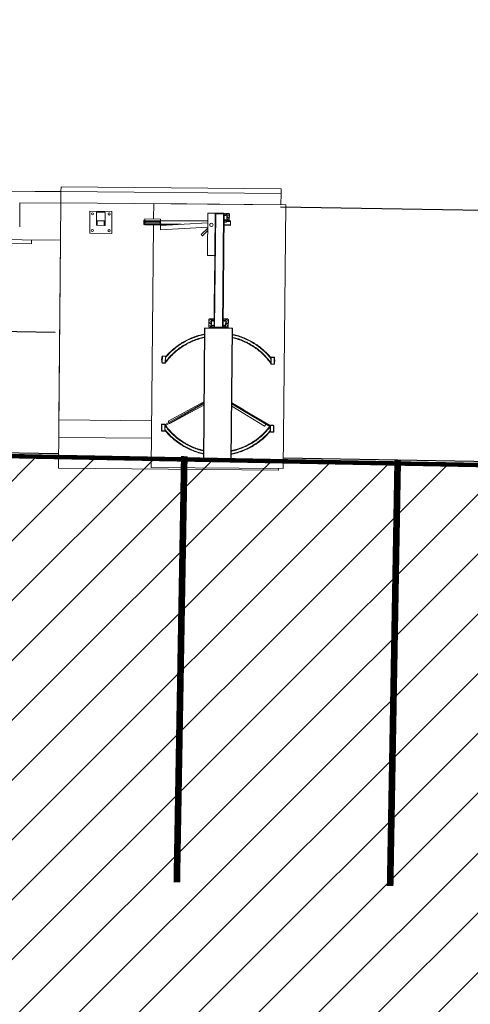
# Model space of a CAD drawing. Header units: millimetres. Extents: x 573132 to 957048, y 21042 to 318066.
# Tile 18 of 256: x 860482 to 865549, y 126597 to 137685. Entities that reach past the tile are written whole.
import ezdxf

# ---------------------------------------------------------------- set-up
doc = ezdxf.new("R2010")
doc.units = ezdxf.units.MM
doc.header["$LTSCALE"] = 2000
for name, color, linetype in [('_NIBSC_A-kerb', 7, 'Continuous'), ('_NIBSC_A_parking-bays', 7, 'Continuous'), ('_NIBSC_FM trees 3metre zone', 210, 'Continuous'), ('_NIBSC_Security_Main-Gate', 7, 'Continuous')]:
    doc.layers.add(name, color=color, linetype=linetype)

# ---------------------------------------------------------------- blocks, each defined once
blk = doc.blocks.new('A$Cf9287a8b')
at = {"layer": '_NIBSC_Security_Main-Gate', "lineweight": 18}
for points in [[(-4251, 2707), (-4251, 6201), (-4248, 6205), (-4251, 6201)], [(-4251, 4036), (-4298, 4036), (-4298, 3036), (-4298, 4036)], [(-3702, 3302), (-3702, 2707)], [(-4106, 3172), (-3832, 3172)], [(-4106, 3172), (-3832, 3172)], [(-3832, 3172), (-3832, 2707)], [(-3832, 3172), (-3832, 2707)], [(-4251, 3036), (-4298, 3036)], [(-3698, 3036), (-3698, 2707)], [(-6848, 208), (-6847, 2708)], [(-6847, 2708), (-4251, 2707)], [(-6297, 2708), (-4251, 2707), (-6847, 2708), (-4251, 2707)], [(-6297, 1654), (-6297, 2708), (-6497, 2708), (-6297, 2708)], [(-6497, 1654), (-6497, 2708)], [(-6297, 1654), (-6297, 2708), (-6497, 2708), (-6297, 2708)], [(-6297, 2708), (-3827, 2707), (-3828, 207), (-3827, 2707)], [(-3828, 207), (-3698, 207), (-3697, 2707), (-3698, 207), (-3648, 207), (-3698, 207), (-3697, 2707), (-3698, 207)], [(-3828, 207), (-3827, 2707)], [(-3827, 2707), (-3697, 2707)], [(-3698, 2707), (-3647, 2707)], [(-3698, 2707), (-3697, 2707)], [(-3647, 2706), (-3648, 207), (-3647, 2707), (-3648, 207)], [(-4170, 2377), (-4170, 2127)], [(-3920, 2377), (-4170, 2377)], [(-3920, 2127), (-3920, 2377)], [(-4030, 2302), (-4080, 2302)], [(-4080, 2302), (-4080, 2302), (-4080, 2302), (-4080, 2301), (-4080, 2299), (-4080, 2298), (-4080, 2296), (-4080, 2294), (-4080, 2292), (-4080, 2294), (-4080, 2296), (-4080, 2298), (-4080, 2299), (-4080, 2301), (-4080, 2302), (-4080, 2302)], [(-4080, 2292), (-4030, 2292)], [(-4080, 2292), (-4080, 2212), (-4030, 2212), (-4080, 2212)], [(-4030, 2294), (-4030, 2296), (-4030, 2298), (-4030, 2299), (-4030, 2301), (-4030, 2302), (-4030, 2302), (-4030, 2302), (-4030, 2302), (-4030, 2302), (-4030, 2301), (-4030, 2299), (-4030, 2298), (-4030, 2296)], [(-4028, 2300), (-4029, 2299), (-4029, 2297), (-4030, 2296), (-4030, 2294), (-4030, 2296), (-4029, 2297), (-4029, 2299)], [(-4030, 2294), (-4030, 2210), (-4030, 2208), (-4030, 2207), (-4030, 2205), (-4030, 2204), (-4030, 2203), (-4030, 2202), (-4030, 2202), (-4030, 2202), (-4030, 2203), (-4030, 2204), (-4030, 2205), (-4030, 2207), (-4030, 2208), (-4030, 2210)], [(-4028, 2204), (-4028, 2300)], [(-4028, 2300), (-3932, 2300)], [(-4022, 2302), (-4024, 2302), (-4025, 2302), (-4026, 2301), (-4027, 2300), (-4026, 2301), (-4025, 2302), (-4024, 2302)], [(-3938, 2302), (-4022, 2302)], [(-3933, 2300), (-3934, 2301), (-3935, 2302), (-3936, 2302), (-3938, 2302), (-3936, 2302), (-3935, 2302), (-3934, 2301)], [(-3930, 2294), (-3930, 2296), (-3931, 2297), (-3931, 2299), (-3932, 2300), (-3931, 2299), (-3931, 2297), (-3930, 2296)], [(-3932, 2300), (-3932, 2204)], [(-3930, 2210), (-3930, 2294)], [(-4080, 2212), (-4080, 2210), (-4080, 2209), (-4080, 2207), (-4080, 2205), (-4080, 2204), (-4080, 2203), (-4080, 2203), (-4080, 2202), (-4080, 2203), (-4080, 2203), (-4080, 2204), (-4080, 2205), (-4080, 2207), (-4080, 2209), (-4080, 2210)], [(-4080, 2202), (-4030, 2202)], [(-4030, 2210), (-4030, 2209), (-4029, 2207), (-4029, 2206), (-4028, 2205), (-4029, 2206), (-4029, 2207), (-4030, 2209)], [(-3932, 2204), (-4028, 2204)], [(-4027, 2204), (-4026, 2204), (-4025, 2203), (-4024, 2202), (-4022, 2202), (-4024, 2202), (-4025, 2203), (-4026, 2204)], [(-4022, 2202), (-3938, 2202)], [(-3938, 2202), (-3936, 2202), (-3935, 2203), (-3934, 2204), (-3933, 2204), (-3934, 2204), (-3935, 2203), (-3936, 2202)], [(-3932, 2205), (-3931, 2206), (-3931, 2207), (-3930, 2209), (-3930, 2210), (-3930, 2209), (-3931, 2207), (-3931, 2206)], [(-4170, 2127), (-3920, 2127)], [(-4072, 1577), (-4071, 1747), (-4071, 1748), (-4071, 1749), (-4071, 1750), (-4071, 1751), (-4071, 1751), (-4071, 1752), (-4071, 1752), (-4071, 1752), (-4071, 1752), (-4071, 1752), (-4071, 1751), (-4071, 1751), (-4071, 1750), (-4071, 1749), (-4071, 1748), (-4071, 1747)], [(-4066, 1752), (-4071, 1752)], [(-4067, 1577), (-4066, 1747), (-4071, 1747), (-4066, 1747)], [(-4060, 1762), (-4061, 1762), (-4062, 1762), (-4064, 1761), (-4065, 1760), (-4065, 1759), (-4066, 1758), (-4066, 1757), (-4066, 1756), (-4066, 1757), (-4066, 1758), (-4065, 1759), (-4065, 1760), (-4064, 1761), (-4062, 1762), (-4061, 1762)], [(-4066, 1747), (-4066, 1748), (-4066, 1749), (-4066, 1750), (-4066, 1751), (-4066, 1751), (-4066, 1752), (-4066, 1752), (-4066, 1752), (-4066, 1756), (-4066, 1752), (-4066, 1752), (-4066, 1752), (-4066, 1751), (-4066, 1751), (-4066, 1750), (-4066, 1749), (-4066, 1748)], [(-4063, 1570), (-4064, 1571), (-4063, 1754), (-4064, 1571)], [(-4063, 1570), (-4062, 1755), (-4063, 1754), (-4062, 1755), (-4052, 1755), (-4062, 1755)], [(-4060, 1762), (-4023, 1762)], [(-4023, 1762), (-4060, 1762)], [(-4060, 1762), (-4060, 1755)], [(-4052, 1755), (-4053, 1570)], [(-4051, 1754), (-4052, 1755)], [(-4052, 1582), (-4051, 1742), (-4051, 1744), (-4051, 1746), (-4051, 1747), (-4051, 1746), (-4051, 1744), (-4051, 1742)], [(-4051, 1747), (-4051, 1754)], [(-4041, 1752), (-4051, 1752)], [(-4042, 1582), (-4041, 1742), (-4051, 1742), (-4041, 1742)], [(-4031, 1752), (-4033, 1752), (-4035, 1752), (-4037, 1752), (-4038, 1752), (-4040, 1752), (-4041, 1752), (-4041, 1752), (-4041, 1752), (-4041, 1752), (-4041, 1752), (-4041, 1751), (-4041, 1749), (-4041, 1748), (-4041, 1746), (-4041, 1744), (-4041, 1742), (-4041, 1744), (-4041, 1746), (-4041, 1748), (-4041, 1749), (-4041, 1751), (-4041, 1752), (-4041, 1752), (-4041, 1752), (-4041, 1752), (-4041, 1752), (-4040, 1752), (-4038, 1752), (-4037, 1752), (-4035, 1752), (-4033, 1752)], [(-4021, 1752), (-4031, 1752), (-4032, 1572), (-4031, 1752)], [(-4023, 1762), (-4022, 1762), (-4020, 1762), (-4019, 1761), (-4018, 1760), (-4018, 1759), (-4017, 1758), (-4017, 1757), (-4016, 1756), (-4017, 1757), (-4017, 1758), (-4018, 1759), (-4018, 1760), (-4019, 1761), (-4020, 1762), (-4022, 1762)], [(-4023, 1762), (-4023, 1752)], [(-4001, 1752), (-4002, 1752), (-4002, 1752), (-4003, 1752), (-4005, 1752), (-4006, 1752), (-4008, 1752), (-4011, 1752), (-4013, 1752), (-4016, 1752), (-4019, 1752), (-4021, 1752), (-4022, 1572), (-4021, 1752), (-4019, 1752), (-4016, 1752), (-4013, 1752), (-4011, 1752), (-4008, 1752), (-4006, 1752), (-4005, 1752), (-4003, 1752), (-4002, 1752), (-4002, 1752)], [(-4016, 1756), (-4016, 1752)], [(-4002, 1572), (-4001, 1752)], [(-6829, 155), (-6828, 1655)], [(-6828, 1655), (-4072, 1652)], [(-4076, 1575), (-4126, 1572)], [(-4126, 1572), (-4090, 1037)], [(-4040, 1037), (-4076, 1575)], [(-4067, 1577), (-4072, 1577)], [(-4072, 1577), (-4072, 1576), (-4072, 1575), (-4072, 1575), (-4072, 1574), (-4072, 1573), (-4072, 1573), (-4072, 1572), (-4072, 1572), (-4072, 1572), (-4072, 1573), (-4072, 1573), (-4072, 1574), (-4072, 1575), (-4072, 1575), (-4072, 1576)], [(-4072, 1572), (-4067, 1572)], [(-4067, 1572), (-4067, 1572), (-4067, 1573), (-4067, 1573), (-4067, 1574), (-4067, 1575), (-4067, 1575), (-4067, 1576), (-4067, 1577), (-4067, 1576), (-4067, 1575), (-4067, 1575), (-4067, 1574), (-4067, 1573), (-4067, 1573), (-4067, 1572)], [(-4067, 1572), (-4067, 1432)], [(-4053, 1570), (-4063, 1570)], [(-4060, 1570), (-4060, 1337)], [(-4053, 1570), (-4052, 1571)], [(-4042, 1582), (-4052, 1582)], [(-4052, 1571), (-4052, 1578), (-4052, 1578), (-4052, 1580), (-4052, 1582), (-4052, 1580), (-4052, 1578), (-4052, 1578)], [(-4032, 1572), (-4034, 1572), (-4035, 1572), (-4037, 1572), (-4039, 1572), (-4040, 1572), (-4041, 1572), (-4041, 1572), (-4042, 1572), (-4052, 1572), (-4042, 1572), (-4041, 1572), (-4041, 1572), (-4040, 1572), (-4039, 1572), (-4037, 1572), (-4035, 1572), (-4034, 1572)], [(-4042, 1572), (-4042, 1572), (-4042, 1573), (-4042, 1574), (-4042, 1575), (-4042, 1577), (-4042, 1578), (-4042, 1580), (-4042, 1582), (-4042, 1580), (-4042, 1578), (-4042, 1577), (-4042, 1575), (-4042, 1574), (-4042, 1573), (-4042, 1572)], [(-4022, 1572), (-4032, 1572)], [(-4023, 1572), (-4023, 1037)], [(-4002, 1572), (-4002, 1572), (-4002, 1572), (-4003, 1572), (-4005, 1572), (-4006, 1572), (-4008, 1572), (-4011, 1572), (-4013, 1572), (-4016, 1572), (-4019, 1572), (-4022, 1572), (-4019, 1572), (-4016, 1572), (-4013, 1572), (-4011, 1572), (-4008, 1572), (-4006, 1572), (-4005, 1572), (-4003, 1572), (-4002, 1572), (-4002, 1572)], [(-4017, 1572), (-4017, 1037)], [(-4002, 1652), (-3828, 1652), (-3829, 152), (-3828, 1652)], [(-6406, 1502), (-6419, 1491), (-6431, 1480), (-6444, 1469), (-6456, 1458), (-6467, 1446), (-6479, 1434), (-6490, 1421), (-6501, 1409), (-6512, 1396), (-6522, 1383), (-6532, 1370), (-6542, 1356), (-6551, 1343), (-6561, 1329), (-6570, 1315), (-6578, 1301), (-6587, 1286), (-6595, 1272), (-6602, 1257), (-6610, 1242), (-6617, 1227), (-6624, 1212), (-6630, 1197), (-6636, 1181), (-6642, 1165), (-6647, 1150), (-6652, 1134), (-6657, 1118), (-6661, 1102), (-6666, 1086), (-6669, 1070), (-6671, 1063), (-6669, 1070), (-6666, 1086), (-6661, 1102), (-6657, 1118), (-6652, 1134), (-6647, 1150), (-6642, 1165), (-6636, 1181), (-6630, 1197), (-6624, 1212), (-6617, 1227), (-6610, 1242), (-6602, 1257), (-6595, 1272), (-6587, 1286), (-6578, 1301), (-6570, 1315), (-6561, 1329), (-6551, 1343), (-6542, 1356), (-6532, 1370), (-6522, 1383), (-6512, 1396), (-6501, 1409), (-6490, 1421), (-6479, 1434), (-6467, 1446), (-6456, 1458), (-6444, 1469), (-6431, 1480), (-6419, 1491)], [(-6351, 1502), (-6364, 1492), (-6377, 1482), (-6390, 1472), (-6403, 1461), (-6415, 1450), (-6427, 1438), (-6438, 1427), (-6450, 1415), (-6461, 1403), (-6472, 1390), (-6483, 1378), (-6493, 1365), (-6503, 1352), (-6513, 1339), (-6522, 1325), (-6532, 1311), (-6540, 1298), (-6549, 1284), (-6557, 1269), (-6565, 1255), (-6573, 1240), (-6580, 1225), (-6587, 1210), (-6594, 1195), (-6600, 1180), (-6606, 1165), (-6611, 1149), (-6617, 1134), (-6622, 1118), (-6626, 1102), (-6630, 1086), (-6634, 1070), (-6636, 1063), (-6634, 1070), (-6630, 1086), (-6626, 1102), (-6622, 1118), (-6617, 1134), (-6611, 1149), (-6606, 1165), (-6600, 1180), (-6594, 1195), (-6587, 1210), (-6580, 1225), (-6573, 1240), (-6565, 1255), (-6557, 1269), (-6549, 1284), (-6540, 1298), (-6532, 1311), (-6522, 1325), (-6513, 1339), (-6503, 1352), (-6493, 1365), (-6483, 1378), (-6472, 1390), (-6461, 1403), (-6450, 1415), (-6438, 1427), (-6427, 1438), (-6415, 1450), (-6403, 1461), (-6390, 1472), (-6377, 1482), (-6364, 1492)], [(-6341, 1502), (-6354, 1493), (-6367, 1483), (-6380, 1472), (-6392, 1462), (-6404, 1451), (-6416, 1440), (-6428, 1429), (-6439, 1417), (-6450, 1406), (-6461, 1394), (-6472, 1381), (-6482, 1369), (-6492, 1356), (-6502, 1343), (-6511, 1330), (-6521, 1317), (-6530, 1303), (-6538, 1290), (-6547, 1276), (-6555, 1262), (-6562, 1247), (-6570, 1233), (-6577, 1218), (-6584, 1204), (-6590, 1189), (-6596, 1174), (-6602, 1159), (-6607, 1143), (-6612, 1128), (-6617, 1112), (-6621, 1097), (-6626, 1081), (-6629, 1065), (-6630, 1063), (-6629, 1065), (-6626, 1081), (-6621, 1097), (-6617, 1112), (-6612, 1128), (-6607, 1143), (-6602, 1159), (-6596, 1174), (-6590, 1189), (-6584, 1204), (-6577, 1218), (-6570, 1233), (-6562, 1247), (-6555, 1262), (-6547, 1276), (-6538, 1290), (-6530, 1303), (-6521, 1317), (-6511, 1330), (-6502, 1343), (-6492, 1356), (-6482, 1369), (-6472, 1381), (-6461, 1394), (-6450, 1406), (-6439, 1417), (-6428, 1429), (-6416, 1440), (-6404, 1451), (-6392, 1462), (-6380, 1472), (-6367, 1483), (-6354, 1493)], [(-6409, 1542), (-6410, 1542), (-6411, 1542), (-6412, 1541), (-6413, 1541), (-6414, 1540), (-6415, 1539), (-6415, 1537), (-6415, 1536), (-6415, 1537), (-6415, 1539), (-6414, 1540), (-6413, 1541), (-6412, 1541), (-6411, 1542), (-6410, 1542)], [(-6415, 1536), (-6415, 1508)], [(-6415, 1508), (-6415, 1507), (-6415, 1506), (-6414, 1505), (-6413, 1504), (-6412, 1503), (-6411, 1503), (-6410, 1502), (-6409, 1502), (-6410, 1502), (-6411, 1503), (-6412, 1503), (-6413, 1504), (-6414, 1505), (-6415, 1506), (-6415, 1507)], [(-6409, 1539), (-6410, 1539), (-6410, 1539), (-6411, 1539), (-6411, 1538), (-6412, 1538), (-6412, 1537), (-6412, 1537), (-6412, 1536), (-6412, 1537), (-6412, 1537), (-6412, 1538), (-6411, 1538), (-6411, 1539), (-6410, 1539), (-6410, 1539)], [(-6412, 1536), (-6412, 1508)], [(-6412, 1508), (-6412, 1508), (-6412, 1507), (-6412, 1507), (-6411, 1506), (-6411, 1506), (-6410, 1505), (-6410, 1505), (-6409, 1505), (-6410, 1505), (-6410, 1505), (-6411, 1506), (-6411, 1506), (-6412, 1507), (-6412, 1507), (-6412, 1508)], [(-6341, 1542), (-6409, 1542)], [(-6341, 1539), (-6409, 1539)], [(-6409, 1505), (-6341, 1505)], [(-6409, 1502), (-6341, 1502)], [(-6351, 1502), (-6397, 1502)], [(-6349, 1497), (-6100, 1066)], [(-6340, 1502), (-6344, 1500)], [(-6335, 1536), (-6335, 1537), (-6336, 1538), (-6336, 1540), (-6337, 1540), (-6338, 1541), (-6339, 1542), (-6340, 1542), (-6341, 1542), (-6340, 1542), (-6339, 1542), (-6338, 1541), (-6337, 1540), (-6336, 1540), (-6336, 1538), (-6335, 1537)], [(-6338, 1536), (-6338, 1537), (-6338, 1537), (-6339, 1538), (-6339, 1538), (-6339, 1539), (-6340, 1539), (-6340, 1539), (-6341, 1539), (-6340, 1539), (-6340, 1539), (-6339, 1539), (-6339, 1538), (-6339, 1538), (-6338, 1537), (-6338, 1537)], [(-6341, 1505), (-6341, 1505), (-6340, 1505), (-6339, 1506), (-6339, 1506), (-6339, 1507), (-6338, 1507), (-6338, 1508), (-6338, 1508), (-6338, 1508), (-6338, 1507), (-6339, 1507), (-6339, 1506), (-6339, 1506), (-6340, 1505), (-6341, 1505)], [(-6341, 1502), (-6340, 1502), (-6339, 1503), (-6338, 1503), (-6337, 1504), (-6336, 1505), (-6336, 1506), (-6335, 1507), (-6335, 1508), (-6335, 1507), (-6336, 1506), (-6336, 1505), (-6337, 1504), (-6338, 1503), (-6339, 1503), (-6340, 1502)], [(-6092, 1071), (-6340, 1502)], [(-6338, 1508), (-6338, 1536)], [(-6335, 1508), (-6335, 1536)], [(-6299, 1465), (-6299, 1465), (-6300, 1465), (-6300, 1465), (-6301, 1464), (-6302, 1463), (-6304, 1463), (-6305, 1462), (-6307, 1461), (-6309, 1460), (-6311, 1458), (-6313, 1457), (-6314, 1457), (-6313, 1457), (-6311, 1458), (-6309, 1460), (-6307, 1461), (-6305, 1462), (-6304, 1463), (-6302, 1463), (-6301, 1464), (-6300, 1465), (-6300, 1465), (-6299, 1465)], [(-6299, 1465), (-6077, 1062)], [(-5634, 1542), (-5635, 1541), (-5636, 1541), (-5637, 1541), (-5638, 1540), (-5639, 1539), (-5640, 1538), (-5640, 1537), (-5640, 1536), (-5640, 1537), (-5640, 1538), (-5639, 1539), (-5638, 1540), (-5637, 1541), (-5636, 1541), (-5635, 1541)], [(-5640, 1536), (-5640, 1508)], [(-5346, 1062), (-5347, 1064), (-5350, 1080), (-5354, 1096), (-5359, 1111), (-5364, 1127), (-5369, 1142), (-5374, 1157), (-5380, 1173), (-5386, 1188), (-5392, 1203), (-5399, 1217), (-5406, 1232), (-5413, 1246), (-5421, 1261), (-5429, 1275), (-5437, 1289), (-5446, 1302), (-5455, 1316), (-5464, 1329), (-5474, 1342), (-5483, 1355), (-5493, 1368), (-5504, 1381), (-5514, 1393), (-5525, 1405), (-5536, 1417), (-5548, 1428), (-5559, 1440), (-5571, 1451), (-5583, 1461), (-5596, 1472), (-5608, 1482), (-5621, 1492), (-5634, 1502), (-5635, 1502), (-5636, 1502), (-5637, 1503), (-5638, 1503), (-5639, 1504), (-5640, 1505), (-5640, 1506), (-5640, 1508), (-5640, 1506), (-5640, 1505), (-5639, 1504), (-5638, 1503), (-5637, 1503), (-5636, 1502), (-5635, 1502), (-5634, 1502), (-5621, 1492), (-5608, 1482), (-5596, 1472), (-5583, 1461), (-5571, 1451), (-5559, 1440), (-5548, 1428), (-5536, 1417), (-5525, 1405), (-5514, 1393), (-5504, 1381), (-5493, 1368), (-5483, 1355), (-5474, 1342), (-5464, 1329), (-5455, 1316), (-5446, 1302), (-5437, 1289), (-5429, 1275), (-5421, 1261), (-5413, 1246), (-5406, 1232), (-5399, 1217), (-5392, 1203), (-5386, 1188), (-5380, 1173), (-5374, 1157), (-5369, 1142), (-5364, 1127), (-5359, 1111), (-5354, 1096), (-5350, 1080), (-5347, 1064)], [(-5634, 1539), (-5635, 1539), (-5635, 1538), (-5636, 1538), (-5636, 1538), (-5637, 1537), (-5637, 1537), (-5637, 1536), (-5637, 1536), (-5637, 1536), (-5637, 1537), (-5637, 1537), (-5636, 1538), (-5636, 1538), (-5635, 1538), (-5635, 1539)], [(-5637, 1536), (-5637, 1508)], [(-5637, 1508), (-5637, 1507), (-5637, 1506), (-5637, 1506), (-5636, 1506), (-5636, 1505), (-5635, 1505), (-5635, 1505), (-5634, 1505), (-5635, 1505), (-5635, 1505), (-5636, 1505), (-5636, 1506), (-5637, 1506), (-5637, 1506), (-5637, 1507)], [(-5566, 1542), (-5634, 1542)], [(-5566, 1539), (-5634, 1539)], [(-5634, 1505), (-5566, 1505)], [(-5634, 1502), (-5566, 1502)], [(-5625, 1544), (-5626, 1544), (-5628, 1544), (-5629, 1544), (-5630, 1544), (-5631, 1544), (-5632, 1544), (-5632, 1544), (-5633, 1544), (-5633, 1542), (-5633, 1544), (-5632, 1544), (-5632, 1544), (-5631, 1544), (-5630, 1544), (-5629, 1544), (-5628, 1544), (-5626, 1544)], [(-5625, 1544), (-5625, 1542)], [(-5576, 1544), (-5625, 1544)], [(-5340, 1062), (-5342, 1069), (-5346, 1085), (-5350, 1101), (-5354, 1117), (-5359, 1133), (-5364, 1148), (-5370, 1164), (-5376, 1179), (-5382, 1194), (-5389, 1209), (-5396, 1224), (-5403, 1239), (-5411, 1254), (-5418, 1268), (-5427, 1283), (-5435, 1297), (-5444, 1311), (-5453, 1324), (-5463, 1338), (-5472, 1351), (-5483, 1364), (-5493, 1377), (-5503, 1390), (-5514, 1402), (-5526, 1414), (-5537, 1426), (-5549, 1438), (-5561, 1449), (-5573, 1460), (-5585, 1471), (-5598, 1481), (-5611, 1492), (-5624, 1502), (-5578, 1502), (-5624, 1502), (-5611, 1492), (-5598, 1481), (-5585, 1471), (-5573, 1460), (-5561, 1449), (-5549, 1438), (-5537, 1426), (-5526, 1414), (-5514, 1402), (-5503, 1390), (-5493, 1377), (-5483, 1364), (-5472, 1351), (-5463, 1338), (-5453, 1324), (-5444, 1311), (-5435, 1297), (-5427, 1283), (-5418, 1268), (-5411, 1254), (-5403, 1239), (-5396, 1224), (-5389, 1209), (-5382, 1194), (-5376, 1179), (-5370, 1164), (-5364, 1148), (-5359, 1133), (-5354, 1117), (-5350, 1101), (-5346, 1085), (-5342, 1069)], [(-5591, 1547), (-5591, 1547), (-5591, 1547), (-5592, 1547), (-5593, 1547), (-5595, 1547), (-5596, 1547), (-5598, 1547), (-5600, 1547), (-5601, 1547), (-5603, 1547), (-5605, 1547), (-5606, 1547), (-5607, 1547), (-5608, 1547), (-5609, 1547), (-5609, 1547), (-5609, 1544), (-5609, 1547), (-5609, 1547), (-5608, 1547), (-5607, 1547), (-5606, 1547), (-5605, 1547), (-5603, 1547), (-5601, 1547), (-5600, 1547), (-5598, 1547), (-5596, 1547), (-5595, 1547), (-5593, 1547), (-5592, 1547), (-5591, 1547), (-5591, 1547)], [(-5591, 1547), (-5591, 1544)], [(-5576, 1544), (-5576, 1542)], [(-5568, 1544), (-5568, 1544), (-5568, 1544), (-5569, 1544), (-5570, 1544), (-5571, 1544), (-5573, 1544), (-5574, 1544), (-5576, 1544), (-5574, 1544), (-5573, 1544), (-5571, 1544), (-5570, 1544), (-5569, 1544), (-5568, 1544), (-5568, 1544)], [(-5305, 1062), (-5307, 1068), (-5310, 1085), (-5314, 1101), (-5319, 1117), (-5324, 1133), (-5329, 1149), (-5334, 1164), (-5340, 1180), (-5346, 1195), (-5352, 1211), (-5359, 1226), (-5366, 1241), (-5373, 1256), (-5381, 1271), (-5389, 1285), (-5397, 1300), (-5406, 1314), (-5415, 1328), (-5424, 1342), (-5434, 1356), (-5443, 1369), (-5453, 1382), (-5464, 1395), (-5475, 1408), (-5485, 1421), (-5497, 1433), (-5508, 1445), (-5520, 1457), (-5532, 1468), (-5544, 1480), (-5556, 1491), (-5569, 1502), (-5556, 1491), (-5544, 1480), (-5532, 1468), (-5520, 1457), (-5508, 1445), (-5497, 1433), (-5485, 1421), (-5475, 1408), (-5464, 1395), (-5453, 1382), (-5443, 1369), (-5434, 1356), (-5424, 1342), (-5415, 1328), (-5406, 1314), (-5397, 1300), (-5389, 1285), (-5381, 1271), (-5373, 1256), (-5366, 1241), (-5359, 1226), (-5352, 1211), (-5346, 1195), (-5340, 1180), (-5334, 1164), (-5329, 1149), (-5324, 1133), (-5319, 1117), (-5314, 1101), (-5310, 1085), (-5307, 1068)], [(-5568, 1544), (-5568, 1542)], [(-5560, 1536), (-5560, 1537), (-5561, 1538), (-5561, 1539), (-5562, 1540), (-5563, 1541), (-5564, 1541), (-5565, 1541), (-5566, 1542), (-5565, 1541), (-5564, 1541), (-5563, 1541), (-5562, 1540), (-5561, 1539), (-5561, 1538), (-5560, 1537)], [(-5563, 1536), (-5563, 1536), (-5563, 1537), (-5564, 1537), (-5564, 1538), (-5564, 1538), (-5565, 1538), (-5566, 1539), (-5566, 1539), (-5566, 1539), (-5565, 1538), (-5564, 1538), (-5564, 1538), (-5564, 1537), (-5563, 1537), (-5563, 1536)], [(-5566, 1502), (-5565, 1502), (-5564, 1502), (-5563, 1503), (-5562, 1503), (-5561, 1504), (-5561, 1505), (-5560, 1506), (-5560, 1508), (-5560, 1506), (-5561, 1505), (-5561, 1504), (-5562, 1503), (-5563, 1503), (-5564, 1502), (-5565, 1502)], [(-5566, 1505), (-5566, 1505), (-5565, 1505), (-5564, 1505), (-5564, 1505), (-5564, 1506), (-5563, 1506), (-5563, 1507), (-5563, 1508), (-5563, 1507), (-5563, 1506), (-5564, 1506), (-5564, 1505), (-5564, 1505), (-5565, 1505), (-5566, 1505)], [(-5563, 1508), (-5563, 1536)], [(-5560, 1508), (-5560, 1536)], [(-4067, 1508), (-4067, 1508), (-4067, 1508), (-4068, 1508), (-4069, 1508), (-4070, 1508), (-4071, 1508), (-4072, 1508), (-4071, 1508), (-4070, 1508), (-4069, 1508), (-4068, 1508), (-4067, 1508), (-4067, 1508)], [(-4068, 1458), (-4068, 1458), (-4067, 1458), (-4067, 1458), (-4067, 1458), (-4067, 1458), (-4067, 1458), (-4068, 1458)], [(-6323, 1452), (-6323, 1452), (-6325, 1451), (-6326, 1450), (-6327, 1450), (-6328, 1449), (-6329, 1449), (-6329, 1449), (-6115, 1063), (-6329, 1449), (-6329, 1449), (-6328, 1449), (-6327, 1450), (-6326, 1450), (-6325, 1451), (-6323, 1452)], [(-6738, 1059), (-6740, 1059), (-6740, 1060), (-6740, 1060), (-6740, 1061), (-6740, 1061), (-6740, 1062), (-6740, 1062), (-6740, 1062), (-6740, 1062), (-6740, 1062), (-6740, 1062), (-6740, 1062), (-6740, 1061), (-6740, 1061), (-6740, 1060), (-6740, 1060), (-6740, 1059), (-6738, 1059), (-5238, 1058), (-6738, 1059), (-6738, 750)], [(-6738, 1062), (-6740, 1062)], [(-6740, 1059), (-6740, 750), (-6738, 750), (-6740, 750)], [(-6738, 1059), (-6738, 1060), (-6738, 1061), (-6738, 1061), (-6738, 1062), (-6738, 1062), (-6738, 1063), (-6738, 1063), (-6738, 1063), (-5238, 1062), (-6738, 1063), (-6738, 1063), (-6738, 1063), (-6738, 1062), (-6738, 1062), (-6738, 1061), (-6738, 1061), (-6738, 1060)], [(-6100, 1066), (-6100, 1065), (-6100, 1065), (-6100, 1064), (-6099, 1063), (-6099, 1063), (-6099, 1062), (-6099, 1063), (-6099, 1063), (-6100, 1064), (-6100, 1065), (-6100, 1065)], [(-6089, 1062), (-6089, 1063), (-6089, 1065), (-6090, 1066), (-6090, 1067), (-6091, 1068), (-6091, 1070), (-6092, 1071), (-6091, 1070), (-6091, 1068), (-6090, 1067), (-6090, 1066), (-6089, 1065), (-6089, 1063)], [(-5238, 1058), (-5238, 1059), (-5238, 1059), (-5238, 1060), (-5238, 1061), (-5238, 1061), (-5238, 1061), (-5238, 1062), (-5238, 1062), (-5238, 1062), (-5238, 1061), (-5238, 1061), (-5238, 1061), (-5238, 1060), (-5238, 1059), (-5238, 1059)], [(-5236, 1058), (-5236, 1058), (-5236, 1059), (-5236, 1059), (-5236, 1060), (-5236, 1060), (-5236, 1061), (-5236, 1061), (-5236, 1061), (-5238, 1061), (-5236, 1061), (-5236, 1061), (-5236, 1061), (-5236, 1060), (-5236, 1060), (-5236, 1059), (-5236, 1059), (-5236, 1058)], [(-5236, 749), (-5236, 1058), (-5238, 1058), (-5238, 749), (-5238, 1058), (-5236, 1058)], [(-5231, 1003), (-5231, 1005), (-5230, 1007), (-5229, 1009), (-5228, 1010), (-5227, 1012), (-5225, 1013), (-5223, 1013), (-5221, 1013), (-5223, 1013), (-5225, 1013), (-5227, 1012), (-5228, 1010), (-5229, 1009), (-5230, 1007), (-5231, 1005)], [(-5221, 1013), (-5141, 1013)], [(-5141, 1013), (-5139, 1013), (-5137, 1012), (-5135, 1012), (-5134, 1010), (-5133, 1009), (-5132, 1007), (-5131, 1005), (-5131, 1003), (-5131, 1005), (-5132, 1007), (-5133, 1009), (-5134, 1010), (-5135, 1012), (-5137, 1012), (-5139, 1013)], [(-4411, 1038), (-4411, 953)], [(-3931, 1037), (-4411, 1038)], [(-4175, 1110), (-4175, 1110), (-4175, 1110), (-4176, 1109), (-4177, 1108), (-4178, 1107), (-4179, 1106), (-4180, 1105), (-4182, 1104), (-4183, 1102), (-4184, 1101), (-4185, 1100), (-4186, 1099), (-4187, 1098), (-4188, 1097), (-4189, 1097), (-4189, 1096), (-4189, 1096), (-4130, 1037), (-4189, 1096), (-4189, 1096), (-4189, 1097), (-4188, 1097), (-4187, 1098), (-4186, 1099), (-4185, 1100), (-4184, 1101), (-4183, 1102), (-4182, 1104), (-4180, 1105), (-4179, 1106), (-4178, 1107), (-4177, 1108), (-4176, 1109), (-4175, 1110), (-4175, 1110)], [(-4175, 1110), (-4102, 1037)], [(-3931, 952), (-3931, 1037)], [(-5236, 968), (-5236, 966), (-5235, 964), (-5234, 963), (-5233, 961), (-5232, 960), (-5231, 960), (-5232, 960), (-5233, 961), (-5234, 963), (-5235, 964), (-5236, 966)], [(-5236, 957), (-5235, 956), (-5233, 955), (-5231, 954), (-5233, 955), (-5235, 956)], [(-5231, 973), (-5231, 1003)], [(-5231, 973), (-5231, 975), (-5230, 977), (-5229, 979), (-5228, 980), (-5227, 982), (-5225, 983), (-5223, 983), (-5221, 983), (-5223, 983), (-5225, 983), (-5227, 982), (-5228, 980), (-5229, 979), (-5230, 977), (-5231, 975)], [(-5231, 951), (-5231, 973)], [(-3936, 947), (-5226, 948), (-5231, 948), (-5226, 948), (-5226, 949), (-5226, 950), (-5226, 951), (-5226, 952), (-5226, 952), (-5226, 953), (-5226, 953), (-5226, 953), (-5226, 953), (-5226, 953), (-5226, 952), (-5226, 952), (-5226, 951), (-5226, 950), (-5226, 949), (-5226, 948)], [(-5231, 951), (-5226, 951)], [(-5231, 951), (-5231, 951), (-5231, 951), (-5231, 950), (-5231, 950), (-5231, 949), (-5231, 949), (-5231, 948), (-5231, 948), (-5231, 948), (-5231, 949), (-5231, 949), (-5231, 950), (-5231, 950), (-5231, 951), (-5231, 951)], [(-3936, 858), (-5226, 859), (-5231, 859), (-5226, 859), (-5226, 948), (-5226, 859)], [(-5231, 948), (-5231, 859)], [(-3936, 952), (-5226, 953)], [(-5221, 983), (-5141, 983)], [(-5186, 1003), (-5176, 1003)], [(-5186, 1003), (-5186, 983)], [(-5176, 1003), (-5176, 983)], [(-5131, 1003), (-5131, 973), (-5131, 975), (-5132, 977), (-5133, 979), (-5134, 980), (-5136, 982), (-5137, 982), (-5139, 983), (-5141, 983), (-5139, 983), (-5137, 982), (-5136, 982), (-5134, 980), (-5133, 979), (-5132, 977), (-5131, 975), (-5131, 973)], [(-4847, 955), (-5135, 955), (-5135, 953), (-5135, 955)], [(-5131, 973), (-5131, 955)], [(-4847, 953), (-4847, 955)], [(-3936, 952), (-3931, 952)], [(-3936, 947), (-3936, 858), (-3931, 858), (-3936, 858), (-3936, 947), (-3936, 948), (-3936, 949), (-3936, 950), (-3936, 951), (-3936, 951), (-3936, 952), (-3936, 952), (-3936, 952), (-3936, 952), (-3936, 952), (-3936, 951), (-3936, 951), (-3936, 950), (-3936, 949), (-3936, 948), (-3936, 947), (-3931, 947)], [(-3931, 950), (-3936, 950)], [(-3931, 947), (-3931, 947), (-3931, 948), (-3931, 948), (-3931, 949), (-3931, 949), (-3931, 949), (-3931, 950), (-3931, 950), (-3931, 952), (-3931, 950), (-3931, 950), (-3931, 949), (-3931, 949), (-3931, 949), (-3931, 948), (-3931, 948), (-3931, 947)], [(-3931, 858), (-3931, 947), (-3931, 858), (-3931, 857), (-3931, 857), (-3931, 856), (-3931, 856), (-3931, 855), (-3931, 855), (-3931, 855), (-3931, 855), (-3931, 855), (-3931, 855), (-3931, 855), (-3931, 856), (-3931, 856), (-3931, 857), (-3931, 857)], [(-5236, 849), (-5235, 850), (-5233, 852), (-5231, 852), (-5233, 852), (-5235, 850)], [(-5236, 838), (-5236, 840), (-5235, 842), (-5234, 844), (-5233, 845), (-5232, 847), (-5231, 847), (-5232, 847), (-5233, 845), (-5234, 844), (-5235, 842), (-5236, 840)], [(-5231, 859), (-5231, 858), (-5231, 858), (-5231, 857), (-5231, 857), (-5231, 856), (-5231, 856), (-5231, 856), (-5231, 856), (-5231, 833), (-5231, 856), (-5231, 856), (-5231, 856), (-5231, 856), (-5231, 857), (-5231, 857), (-5231, 858), (-5231, 858)], [(-5231, 856), (-5226, 856)], [(-5231, 803), (-5231, 833), (-5231, 831), (-5230, 829), (-5230, 828), (-5228, 826), (-5227, 825), (-5225, 824), (-5223, 823), (-5221, 823), (-5223, 823), (-5225, 824), (-5227, 825), (-5228, 826), (-5230, 828), (-5230, 829), (-5231, 831), (-5231, 833)], [(-5221, 793), (-5223, 793), (-5225, 794), (-5227, 795), (-5228, 796), (-5230, 798), (-5230, 799), (-5231, 801), (-5231, 803), (-5231, 801), (-5230, 799), (-5230, 798), (-5228, 796), (-5227, 795), (-5225, 794), (-5223, 793)], [(-5226, 859), (-5226, 858), (-5226, 857), (-5226, 856), (-5226, 855), (-5226, 854), (-5226, 854), (-5226, 853), (-5226, 853), (-3936, 852), (-5226, 853), (-5226, 853), (-5226, 854), (-5226, 854), (-5226, 855), (-5226, 856), (-5226, 857), (-5226, 858)], [(-5141, 823), (-5221, 823)], [(-5141, 793), (-5221, 793)], [(-5186, 803), (-5186, 823)], [(-5186, 803), (-5176, 803)], [(-5176, 803), (-5176, 823)], [(-5141, 853), (-5141, 851)], [(-5141, 851), (-5141, 851), (-5141, 851), (-5140, 851), (-5140, 851), (-5139, 851), (-5138, 851), (-5137, 851), (-5136, 851), (-5137, 851), (-5138, 851), (-5139, 851), (-5140, 851), (-5140, 851), (-5141, 851), (-5141, 851)], [(-5131, 833), (-5131, 831), (-5132, 829), (-5133, 828), (-5134, 826), (-5136, 825), (-5137, 824), (-5139, 823), (-5141, 823), (-5139, 823), (-5137, 824), (-5136, 825), (-5134, 826), (-5133, 828), (-5132, 829), (-5131, 831)], [(-5131, 803), (-5131, 801), (-5132, 799), (-5133, 798), (-5134, 796), (-5136, 795), (-5137, 794), (-5139, 793), (-5141, 793), (-5139, 793), (-5137, 794), (-5136, 795), (-5134, 796), (-5133, 798), (-5132, 799), (-5131, 801)], [(-5136, 851), (-4846, 851), (-4846, 853), (-4846, 851)], [(-5136, 851), (-5136, 853)], [(-5131, 851), (-5131, 833)], [(-5131, 833), (-5131, 803)], [(-4846, 851), (-4845, 851), (-4844, 851), (-4843, 851), (-4843, 851), (-4842, 851), (-4842, 851), (-4841, 851), (-4841, 851), (-4841, 853), (-4841, 851), (-4841, 851), (-4842, 851), (-4842, 851), (-4843, 851), (-4843, 851), (-4844, 851), (-4845, 851)], [(-4067, 852), (-4067, 784)], [(-4067, 784), (-4067, 782), (-4067, 781), (-4066, 780), (-4065, 779), (-4064, 778), (-4063, 778), (-4062, 777), (-4061, 777), (-4061, 852), (-4061, 777), (-4024, 777), (-4061, 777), (-4062, 777), (-4063, 778), (-4064, 778), (-4065, 779), (-4066, 780), (-4067, 781), (-4067, 782)], [(-4024, 823), (-4024, 777), (-4061, 777), (-4024, 777)], [(-4031, 832), (-4031, 852)], [(-4021, 822), (-4023, 822), (-4025, 823), (-4027, 824), (-4028, 825), (-4030, 827), (-4030, 828), (-4031, 830), (-4031, 832), (-4031, 830), (-4030, 828), (-4030, 827), (-4028, 825), (-4027, 824), (-4025, 823), (-4023, 822)], [(-4024, 777), (-4022, 777), (-4021, 778), (-4020, 778), (-4019, 779), (-4018, 780), (-4018, 781), (-4017, 782), (-4017, 784), (-4017, 822), (-4017, 784), (-4017, 782), (-4018, 781), (-4018, 780), (-4019, 779), (-4020, 778), (-4021, 778), (-4022, 777)], [(-3941, 822), (-4021, 822)], [(-4017, 820), (-4017, 821), (-4015, 822), (-4013, 822), (-4011, 822), (-4013, 822), (-4015, 822), (-4017, 821)], [(-3941, 792), (-4017, 792)], [(-3986, 802), (-3986, 822)], [(-3986, 802), (-3976, 802)], [(-3976, 802), (-3976, 822)], [(-3931, 832), (-3931, 830), (-3932, 828), (-3933, 827), (-3934, 825), (-3936, 824), (-3937, 823), (-3939, 822), (-3941, 822), (-3939, 822), (-3937, 823), (-3936, 824), (-3934, 825), (-3933, 827), (-3932, 828), (-3931, 830)], [(-3931, 802), (-3931, 800), (-3932, 798), (-3933, 797), (-3934, 795), (-3936, 794), (-3937, 793), (-3939, 792), (-3941, 792), (-3939, 792), (-3937, 793), (-3936, 794), (-3934, 795), (-3933, 797), (-3932, 798), (-3931, 800)], [(-3936, 858), (-3936, 857), (-3936, 856), (-3936, 855), (-3936, 854), (-3936, 853), (-3936, 853), (-3936, 852), (-3936, 852), (-3936, 852), (-3936, 853), (-3936, 853), (-3936, 854), (-3936, 855), (-3936, 856), (-3936, 857)], [(-3931, 855), (-3936, 855)], [(-3931, 855), (-3931, 832)], [(-3931, 832), (-3931, 802)], [(-6740, 750), (-6740, 749), (-6740, 749), (-6740, 748), (-6740, 748), (-6740, 748), (-6740, 747), (-6740, 747), (-6740, 747), (-6738, 747), (-6740, 747), (-6740, 747), (-6740, 747), (-6740, 748), (-6740, 748), (-6740, 748), (-6740, 749), (-6740, 749)], [(-6738, 746), (-6738, 746), (-6738, 746), (-6738, 747), (-6738, 747), (-6738, 748), (-6738, 748), (-6738, 749), (-6738, 750), (-5238, 749), (-6738, 750), (-6738, 749), (-6738, 748), (-6738, 748), (-6738, 747), (-6738, 747), (-6738, 746), (-6738, 746)], [(-5238, 745), (-6738, 746)], [(-6671, 746), (-6670, 739), (-6666, 723), (-6662, 707), (-6657, 691), (-6653, 675), (-6648, 659), (-6642, 643), (-6637, 628), (-6630, 612), (-6624, 597), (-6617, 582), (-6610, 567), (-6603, 552), (-6595, 537), (-6587, 522), (-6579, 508), (-6570, 494), (-6561, 480), (-6552, 466), (-6543, 452), (-6533, 439), (-6523, 426), (-6512, 413), (-6502, 400), (-6491, 387), (-6480, 375), (-6468, 363), (-6457, 351), (-6445, 339), (-6432, 328), (-6420, 317), (-6407, 306), (-6420, 317), (-6432, 328), (-6445, 339), (-6457, 351), (-6468, 363), (-6480, 375), (-6491, 387), (-6502, 400), (-6512, 413), (-6523, 426), (-6533, 439), (-6543, 452), (-6552, 466), (-6561, 480), (-6570, 494), (-6579, 508), (-6587, 522), (-6595, 537), (-6603, 552), (-6610, 567), (-6617, 582), (-6624, 597), (-6630, 612), (-6637, 628), (-6642, 643), (-6648, 659), (-6653, 675), (-6657, 691), (-6662, 707), (-6666, 723), (-6670, 739)], [(-6636, 746), (-6635, 739), (-6631, 723), (-6627, 707), (-6622, 691), (-6617, 675), (-6612, 660), (-6606, 644), (-6600, 629), (-6594, 613), (-6587, 598), (-6581, 583), (-6573, 569), (-6566, 554), (-6558, 539), (-6550, 525), (-6541, 511), (-6532, 497), (-6523, 484), (-6514, 470), (-6504, 457), (-6494, 444), (-6483, 431), (-6473, 418), (-6462, 406), (-6451, 394), (-6439, 382), (-6428, 370), (-6416, 359), (-6403, 348), (-6391, 337), (-6378, 326), (-6365, 316), (-6352, 306), (-6398, 306), (-6352, 306), (-6365, 316), (-6378, 326), (-6391, 337), (-6403, 348), (-6416, 359), (-6428, 370), (-6439, 382), (-6451, 394), (-6462, 406), (-6473, 418), (-6483, 431), (-6494, 444), (-6504, 457), (-6514, 470), (-6523, 484), (-6532, 497), (-6541, 511), (-6550, 525), (-6558, 539), (-6566, 554), (-6573, 569), (-6581, 583), (-6587, 598), (-6594, 613), (-6600, 629), (-6606, 644), (-6612, 660), (-6617, 675), (-6622, 691), (-6627, 707), (-6631, 723), (-6635, 739)], [(-6630, 746), (-6630, 744), (-6626, 728), (-6622, 712), (-6617, 697), (-6613, 681), (-6608, 666), (-6602, 650), (-6596, 635), (-6590, 620), (-6584, 605), (-6577, 590), (-6570, 576), (-6563, 561), (-6555, 547), (-6547, 533), (-6539, 519), (-6530, 505), (-6521, 492), (-6512, 478), (-6503, 465), (-6493, 452), (-6483, 440), (-6473, 427), (-6462, 415), (-6451, 403), (-6440, 391), (-6429, 380), (-6417, 368), (-6405, 357), (-6393, 347), (-6381, 336), (-6368, 326), (-6355, 316), (-6342, 306), (-6341, 306), (-6340, 306), (-6339, 305), (-6338, 304), (-6337, 304), (-6337, 302), (-6336, 301), (-6336, 300), (-6336, 301), (-6337, 302), (-6337, 304), (-6338, 304), (-6339, 305), (-6340, 306), (-6341, 306), (-6342, 306), (-6355, 316), (-6368, 326), (-6381, 336), (-6393, 347), (-6405, 357), (-6417, 368), (-6429, 380), (-6440, 391), (-6451, 403), (-6462, 415), (-6473, 427), (-6483, 440), (-6493, 452), (-6503, 465), (-6512, 478), (-6521, 492), (-6530, 505), (-6539, 519), (-6547, 533), (-6555, 547), (-6563, 561), (-6570, 576), (-6577, 590), (-6584, 605), (-6590, 620), (-6596, 635), (-6602, 650), (-6608, 666), (-6613, 681), (-6617, 697), (-6622, 712), (-6626, 728), (-6630, 744)], [(-6101, 742), (-6350, 312)], [(-6349, 371), (-6123, 746)], [(-6341, 306), (-6092, 737)], [(-6084, 745), (-6166, 610)], [(-6099, 745), (-6099, 745), (-6100, 745), (-6100, 744), (-6100, 743), (-6100, 743), (-6101, 742), (-6100, 743), (-6100, 743), (-6100, 744), (-6100, 745), (-6099, 745)], [(-6092, 737), (-6091, 738), (-6091, 740), (-6090, 741), (-6090, 742), (-6090, 743), (-6089, 745), (-6089, 745), (-6089, 745), (-6090, 743), (-6090, 742), (-6090, 741), (-6091, 740), (-6091, 738)], [(-5635, 306), (-5622, 315), (-5609, 325), (-5597, 335), (-5584, 346), (-5572, 357), (-5560, 368), (-5549, 379), (-5537, 390), (-5526, 402), (-5515, 414), (-5504, 426), (-5494, 439), (-5484, 452), (-5474, 464), (-5465, 478), (-5456, 491), (-5447, 504), (-5438, 518), (-5430, 532), (-5422, 546), (-5414, 560), (-5407, 575), (-5399, 589), (-5393, 604), (-5386, 619), (-5380, 634), (-5374, 649), (-5369, 665), (-5364, 680), (-5359, 695), (-5355, 711), (-5351, 727), (-5347, 743), (-5346, 745), (-5347, 743), (-5351, 727), (-5355, 711), (-5359, 695), (-5364, 680), (-5369, 665), (-5374, 649), (-5380, 634), (-5386, 619), (-5393, 604), (-5399, 589), (-5407, 575), (-5414, 560), (-5422, 546), (-5430, 532), (-5438, 518), (-5447, 504), (-5456, 491), (-5465, 478), (-5474, 464), (-5484, 452), (-5494, 439), (-5504, 426), (-5515, 414), (-5526, 402), (-5537, 390), (-5549, 379), (-5560, 368), (-5572, 357), (-5584, 346), (-5597, 335), (-5609, 325), (-5622, 315)], [(-5625, 306), (-5612, 316), (-5599, 326), (-5586, 336), (-5574, 347), (-5562, 358), (-5550, 369), (-5538, 381), (-5526, 393), (-5515, 405), (-5504, 417), (-5494, 430), (-5483, 443), (-5473, 456), (-5463, 469), (-5454, 483), (-5445, 496), (-5436, 510), (-5427, 524), (-5419, 539), (-5411, 553), (-5404, 568), (-5396, 582), (-5389, 597), (-5383, 612), (-5376, 628), (-5370, 643), (-5365, 659), (-5359, 674), (-5355, 690), (-5350, 706), (-5346, 722), (-5342, 738), (-5340, 745), (-5342, 738), (-5346, 722), (-5350, 706), (-5355, 690), (-5359, 674), (-5365, 659), (-5370, 643), (-5376, 628), (-5383, 612), (-5389, 597), (-5396, 582), (-5404, 568), (-5411, 553), (-5419, 539), (-5427, 524), (-5436, 510), (-5445, 496), (-5454, 483), (-5463, 469), (-5473, 456), (-5483, 443), (-5494, 430), (-5504, 417), (-5515, 405), (-5526, 393), (-5538, 381), (-5550, 369), (-5562, 358), (-5574, 347), (-5586, 336), (-5599, 326), (-5612, 316)], [(-5570, 306), (-5557, 316), (-5545, 327), (-5533, 339), (-5521, 350), (-5509, 362), (-5497, 374), (-5486, 386), (-5475, 399), (-5465, 412), (-5454, 425), (-5444, 438), (-5434, 451), (-5425, 465), (-5416, 479), (-5407, 493), (-5398, 507), (-5390, 521), (-5382, 536), (-5374, 551), (-5367, 566), (-5359, 581), (-5353, 596), (-5346, 611), (-5340, 627), (-5334, 642), (-5329, 658), (-5324, 674), (-5319, 690), (-5315, 706), (-5311, 722), (-5307, 738), (-5306, 745), (-5307, 738), (-5311, 722), (-5315, 706), (-5319, 690), (-5324, 674), (-5329, 658), (-5334, 642), (-5340, 627), (-5346, 611), (-5353, 596), (-5359, 581), (-5367, 566), (-5374, 551), (-5382, 536), (-5390, 521), (-5398, 507), (-5407, 493), (-5416, 479), (-5425, 465), (-5434, 451), (-5444, 438), (-5454, 425), (-5465, 412), (-5475, 399), (-5486, 386), (-5497, 374), (-5509, 362), (-5521, 350), (-5533, 339), (-5545, 327), (-5557, 316)], [(-5236, 746), (-5236, 746), (-5236, 746), (-5236, 746), (-5236, 747), (-5236, 747), (-5236, 748), (-5236, 748), (-5236, 749), (-5238, 749), (-5236, 749), (-5236, 748), (-5236, 748), (-5236, 747), (-5236, 747), (-5236, 746), (-5236, 746), (-5236, 746)], [(-5238, 745), (-5238, 745), (-5238, 745), (-5238, 745), (-5238, 746), (-5238, 747), (-5238, 747), (-5238, 748), (-5238, 749), (-5238, 748), (-5238, 747), (-5238, 747), (-5238, 746), (-5238, 745), (-5238, 745), (-5238, 745)], [(-5238, 746), (-5236, 746)], [(-6324, 356), (-6324, 357), (-6326, 357), (-6328, 359), (-6330, 360), (-6332, 361), (-6334, 362), (-6336, 363), (-6338, 365), (-6340, 366), (-6342, 367), (-6343, 368), (-6345, 369), (-6346, 370), (-6347, 370), (-6348, 371), (-6348, 371), (-6349, 371), (-6348, 371), (-6348, 371), (-6347, 370), (-6346, 370), (-6345, 369), (-6343, 368), (-6342, 367), (-6340, 366), (-6338, 365), (-6336, 363), (-6334, 362), (-6332, 361), (-6330, 360), (-6328, 359), (-6326, 357), (-6324, 357)], [(-6410, 306), (-6411, 306), (-6412, 306), (-6413, 305), (-6414, 305), (-6415, 304), (-6416, 303), (-6416, 301), (-6416, 300), (-6416, 301), (-6416, 303), (-6415, 304), (-6414, 305), (-6413, 305), (-6412, 306), (-6411, 306)], [(-6416, 300), (-6416, 272)], [(-6416, 272), (-6416, 271), (-6416, 270), (-6415, 269), (-6414, 268), (-6413, 267), (-6412, 267), (-6411, 266), (-6410, 266), (-6411, 266), (-6412, 267), (-6413, 267), (-6414, 268), (-6415, 269), (-6416, 270), (-6416, 271)], [(-6410, 303), (-6411, 303), (-6411, 303), (-6412, 303), (-6412, 302), (-6413, 302), (-6413, 301), (-6413, 301), (-6413, 300), (-6413, 301), (-6413, 301), (-6413, 302), (-6412, 302), (-6412, 303), (-6411, 303), (-6411, 303)], [(-6413, 300), (-6413, 272)], [(-6413, 272), (-6413, 272), (-6413, 271), (-6413, 271), (-6412, 270), (-6412, 270), (-6411, 269), (-6411, 269), (-6410, 269), (-6411, 269), (-6411, 269), (-6412, 270), (-6412, 270), (-6413, 271), (-6413, 271), (-6413, 272)], [(-6342, 306), (-6410, 306)], [(-6342, 303), (-6410, 303)], [(-6410, 269), (-6342, 269)], [(-6410, 266), (-6342, 266)], [(-6345, 309), (-6341, 306)], [(-6339, 300), (-6339, 301), (-6339, 301), (-6340, 302), (-6340, 302), (-6340, 303), (-6341, 303), (-6342, 303), (-6342, 303), (-6342, 303), (-6341, 303), (-6340, 303), (-6340, 302), (-6340, 302), (-6339, 301), (-6339, 301)], [(-6342, 269), (-6342, 269), (-6341, 269), (-6340, 270), (-6340, 270), (-6340, 271), (-6339, 271), (-6339, 272), (-6339, 272), (-6339, 272), (-6339, 271), (-6340, 271), (-6340, 270), (-6340, 270), (-6341, 269), (-6342, 269)], [(-6342, 266), (-6341, 266), (-6340, 267), (-6339, 267), (-6338, 268), (-6337, 269), (-6337, 270), (-6336, 271), (-6336, 272), (-6336, 271), (-6337, 270), (-6337, 269), (-6338, 268), (-6339, 267), (-6340, 267), (-6341, 266)], [(-6339, 272), (-6339, 300)], [(-6336, 272), (-6336, 300)], [(-5637, 306), (-5638, 305), (-5639, 305), (-5640, 305), (-5641, 304), (-5642, 303), (-5643, 302), (-5643, 301), (-5643, 300), (-5643, 301), (-5643, 302), (-5642, 303), (-5641, 304), (-5640, 305), (-5639, 305), (-5638, 305)], [(-5643, 300), (-5643, 272)], [(-5643, 272), (-5643, 270), (-5643, 269), (-5642, 268), (-5641, 267), (-5641, 267), (-5639, 266), (-5638, 266), (-5637, 266), (-5638, 266), (-5639, 266), (-5641, 267), (-5641, 267), (-5642, 268), (-5643, 269), (-5643, 270)], [(-5637, 303), (-5638, 303), (-5638, 302), (-5639, 302), (-5639, 302), (-5640, 301), (-5640, 301), (-5640, 300), (-5640, 300), (-5640, 300), (-5640, 301), (-5640, 301), (-5639, 302), (-5639, 302), (-5638, 302), (-5638, 303)], [(-5640, 300), (-5640, 272)], [(-5640, 272), (-5640, 271), (-5640, 270), (-5640, 270), (-5639, 270), (-5639, 269), (-5638, 269), (-5638, 269), (-5637, 269), (-5638, 269), (-5638, 269), (-5639, 269), (-5639, 270), (-5640, 270), (-5640, 270), (-5640, 271)], [(-5569, 306), (-5637, 306)], [(-5569, 303), (-5637, 303)], [(-5637, 269), (-5569, 269)], [(-5637, 266), (-5569, 266)], [(-5636, 264), (-5636, 266)], [(-5636, 264), (-5636, 264), (-5635, 264), (-5634, 264), (-5633, 264), (-5632, 264), (-5631, 264), (-5629, 264), (-5628, 264), (-5629, 264), (-5631, 264), (-5632, 264), (-5633, 264), (-5634, 264), (-5635, 264), (-5636, 264)], [(-5628, 264), (-5628, 266)], [(-5628, 264), (-5579, 264)], [(-5625, 306), (-5579, 306)], [(-5612, 261), (-5612, 264)], [(-5612, 261), (-5612, 261), (-5611, 261), (-5611, 261), (-5609, 261), (-5608, 261), (-5606, 261), (-5605, 261), (-5603, 261), (-5601, 261), (-5599, 261), (-5598, 261), (-5596, 261), (-5595, 261), (-5595, 261), (-5594, 261), (-5594, 261), (-5594, 264), (-5594, 261), (-5594, 261), (-5595, 261), (-5595, 261), (-5596, 261), (-5598, 261), (-5599, 261), (-5601, 261), (-5603, 261), (-5605, 261), (-5606, 261), (-5608, 261), (-5609, 261), (-5611, 261), (-5611, 261), (-5612, 261)], [(-5579, 264), (-5579, 266)], [(-5579, 264), (-5577, 264), (-5576, 264), (-5574, 264), (-5573, 264), (-5572, 264), (-5571, 264), (-5571, 264), (-5571, 264), (-5571, 266), (-5571, 264), (-5571, 264), (-5571, 264), (-5572, 264), (-5573, 264), (-5574, 264), (-5576, 264), (-5577, 264)], [(-5563, 300), (-5563, 301), (-5564, 302), (-5564, 303), (-5565, 304), (-5566, 305), (-5567, 305), (-5568, 305), (-5569, 306), (-5568, 305), (-5567, 305), (-5566, 305), (-5565, 304), (-5564, 303), (-5564, 302), (-5563, 301)], [(-5566, 300), (-5566, 300), (-5566, 301), (-5567, 301), (-5567, 302), (-5567, 302), (-5568, 302), (-5569, 303), (-5569, 303), (-5569, 303), (-5568, 302), (-5567, 302), (-5567, 302), (-5567, 301), (-5566, 301), (-5566, 300)], [(-5569, 269), (-5569, 269), (-5568, 269), (-5567, 269), (-5567, 269), (-5567, 270), (-5566, 270), (-5566, 271), (-5566, 272), (-5566, 271), (-5566, 270), (-5567, 270), (-5567, 269), (-5567, 269), (-5568, 269), (-5569, 269)], [(-5569, 266), (-5568, 266), (-5567, 266), (-5566, 267), (-5565, 267), (-5564, 268), (-5564, 269), (-5563, 270), (-5563, 272), (-5563, 270), (-5564, 269), (-5564, 268), (-5565, 267), (-5566, 267), (-5567, 266), (-5568, 266)], [(-5566, 272), (-5566, 300)], [(-5563, 272), (-5563, 300)], [(-6829, 208), (-6848, 208)], [(-6829, 155), (-3829, 152)], [(-3828, 207), (-3829, 207)]]:
    blk.add_lwpolyline(points, close=True, dxfattribs=at)
for points in [[(-6847, 2708), (-6847, 2708)], [(-6847, 2708), (-6847, 2708)], [(-6497, 2708), (-6497, 2708)], [(-6497, 2708), (-6497, 2708)], [(-6297, 2708), (-6297, 2708)], [(-6297, 2708), (-6297, 2708)], [(-6297, 2708), (-6297, 2708)], [(-6297, 2708), (-6297, 2708)], [(-3827, 2707), (-3827, 2707)], [(-3827, 2707), (-3827, 2707)], [(-3697, 2707), (-3697, 2707)], [(-3697, 2707), (-3697, 2707)], [(-3647, 2707), (-3647, 2707)], [(-3647, 2707), (-3647, 2707)], [(-3698, 207), (-3698, 207)], [(-3698, 207), (-3698, 207)], [(-3648, 207), (-3648, 207)], [(-3648, 207), (-3648, 207)]]:
    blk.add_lwpolyline(points, dxfattribs=at)
for points in [[(-4060, 1762, 0.418575), (-4066, 1756, -0.418575)], [(-4016, 1756, 0.414342), (-4023, 1762, -0.414342)], [(-6397, 1502, 0.171432), (-6665, 1063, -0.171432)], [(-5311, 1062, 0.171457), (-5578, 1502, -0.171457)], [(-4017, 804, 1.386754), (-4011, 822, -1.386754)], [(-6665, 746, 0.171457), (-6398, 306, -0.171457)], [(-5579, 306, 0.171432), (-5312, 745, -0.171432)], [(-4067, 784, 0.418575), (-4061, 777, -0.418575)], [(-4024, 777, 0.418575), (-4017, 784, -0.418575)]]:
    blk.add_lwpolyline(points, format="xyb", close=True, dxfattribs=at)
for centre, radius in [((-4140, 2347), 12), ((-4140, 2347), 12), ((-3950, 2347), 12), ((-3950, 2347), 12), ((-4140, 2157), 12), ((-4140, 2157), 12), ((-3950, 2157), 12), ((-3950, 2157), 12), ((-4063, 995), 20), ((-4063, 995), 20), ((-4063, 995), 19), ((-4063, 995), 19), ((-5211, 993), 10), ((-5211, 993), 10), ((-5211, 968), 6), ((-5211, 968), 6), ((-5211, 968), 4.25), ((-5211, 968), 4.25), ((-5151, 993), 10), ((-5151, 993), 10), ((-5151, 968), 6), ((-5151, 968), 6), ((-5151, 968), 4.24), ((-5151, 968), 4.24), ((-5211, 813), 10), ((-5211, 813), 10), ((-5211, 838), 6), ((-5211, 838), 6), ((-5211, 838), 4.25), ((-5211, 838), 4.25), ((-5151, 813), 10), ((-5151, 813), 10), ((-5151, 838), 6), ((-5151, 838), 6), ((-5151, 838), 4.24), ((-5151, 838), 4.24), ((-4011, 837), 6), ((-4011, 837), 6), ((-4011, 837), 4.25), ((-4011, 837), 4.25), ((-3951, 812), 10), ((-3951, 812), 10), ((-3951, 837), 6), ((-3951, 837), 6), ((-3951, 837), 4.24), ((-3951, 837), 4.24)]:
    blk.add_circle(centre, radius, dxfattribs=at)

msp = doc.modelspace()

# ---------------------------------------------------------------- hatches: boundary and pattern name
h = msp.add_hatch()
h.set_pattern_fill('ANSI31', color=3, scale=150)
h.set_pattern_definition([(45, (-85976.2, 46875.54), (-336.7596, 336.7596), [])])
h.paths.add_polyline_path([(906518, 116542), (907349, 132246), (904602, 133668), (867748, 134026), (867721, 132631), (855119, 132871), (854969, 125000), (856440, 124974), (856307, 117427)])
at = {"layer": '_NIBSC_FM trees 3metre zone'}
h = msp.add_hatch(dxfattribs=at)
h.set_pattern_fill('ANSI31', color=256, scale=1500)
h.set_pattern_definition([(45, (0, -300000), (-3367.596, 3367.596), [])])
h.paths.add_polyline_path([(593903, 232618), (679741, 243682), (730246, 249484), (739010, 251813), (755357, 259573), (798190, 265512), (811701, 266996), (863086, 275757), (876855, 143048), (913767, 142394), (912963, 130303), (912377, 121144), (904519, 98598), (903418, 94708), (895370, 63436), (848719, 56730), (841119, 53483), (784097, 45680), (763758, 42854), (670408, 24435), (665578, 34770), (663265, 39853), (610755, 158064), (608829, 162280), (603679, 173549), (597793, 194110)])
h.paths.add_polyline_path([(597181, 230015), (680104, 240704), (730805, 246529), (740047, 248984), (756227, 256664), (798560, 262534), (812117, 264024), (860433, 272261), (874145, 140095), (910565, 139450), (909970, 130498), (909410, 121745), (901656, 99501), (900522, 95491), (892964, 66121), (847903, 59643), (840312, 56401), (783688, 48652), (763260, 45813), (672132, 27832), (668302, 36026), (666001, 41083), (613490, 159296), (611558, 163526), (606501, 174591), (600750, 194678)], flags=16)

# ---------------------------------------------------------------- linework, layer by layer
at = {"color": 7, "const_width": 50}
msp.add_lwpolyline([(855039, 132872), (867721, 132631), (867748, 134026), (904602, 133668), (907349, 132246), (906518, 116542), (856307, 117427), (856440, 124974), (854969, 125000), (855119, 132871)], dxfattribs=at)
at = {"layer": '_NIBSC_A-kerb'}
for p, q in [((826122, 134780), (860881, 134168)), ((863447, 132753), (867722, 132678))]:
    msp.add_line(p, q, dxfattribs=at)
msp.add_lwpolyline([(863416, 135578), (879358, 135314, -0.146866), (880438, 134876, -0.061724), (880786, 134518, -0.076597), (881079, 133974, -0.044234), (881167, 133634, -0.018352), (881176, 133562), (881080, 129941), (881035, 129720), (880830, 129152, -0.119611), (880400, 128503, -0.095011), (879635, 128025, -0.101684), (879049, 127838, -1052.435062)], format="xyb", dxfattribs=at)
msp.add_lwpolyline([(853627, 132924), (860920, 132801)], dxfattribs=at)
at = {"layer": '_NIBSC_A_parking-bays', "const_width": 75}
for points in [[(862333, 132770), (862249, 127971)], [(864733, 132728), (864648, 127929)]]:
    msp.add_lwpolyline(points, dxfattribs=at)

# ---------------------------------------------------------------- block references
at = {"xscale": 0.99, "yscale": 0.99, "zscale": 0.99, "rotation": 89.49999999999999}
msp.add_blockref('A$Cf9287a8b', (863658, 139389), dxfattribs=at)

doc.saveas('drawing.dxf')
